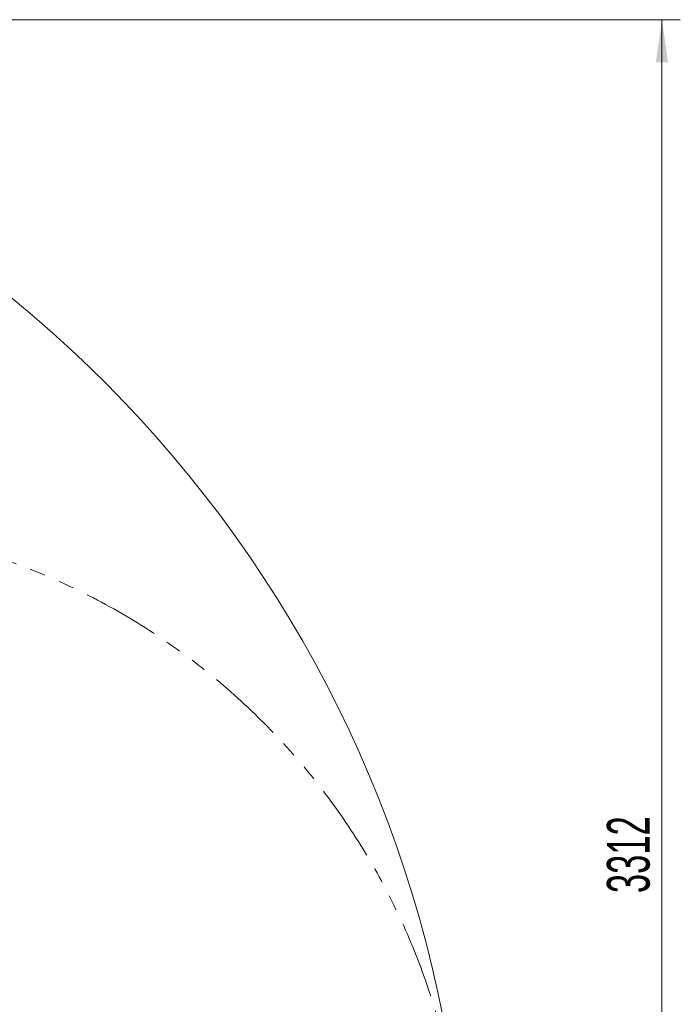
# Model space of a CAD drawing. Header units: millimetres. Extents: x 0 to 14900, y 0 to 10500.
# Tile 25 of 50: x 5371 to 6724, y 5839 to 7856. Entities that reach past the tile are written whole.
import ezdxf

# ---------------------------------------------------------------- set-up
doc = ezdxf.new("R2010")
doc.units = ezdxf.units.MM
doc.header["$LTSCALE"] = 25
doc.linetypes.add('PHANTOM', pattern=[12.7, 6.35, -1.27, 1.27, -1.27, 1.27, -1.27])
doc.styles.add('SLDTEXTSTYLE0', font='TXT', dxfattribs={"width": 0.605})
doc.dimstyles.new('SLDDIMSTYLE0', dxfattribs={"dimtxt": 87.5, "dimasz": 87.5, "dimexe": 0, "dimexo": 0.0625, "dimgap": 21.875, "dimtad": 1, "dimdec": 0, "dimrnd": 1e-09, "dimzin": 12, "dimdsep": 46, "dimtxsty": 'SLDTEXTSTYLE0', "dimsah": 1, "dimcen": 0.09, "dimadec": 0, "dimazin": 3, "dimtfac": 1, "dimtofl": 0, "dimtmove": 0, "dimatfit": 3, "dimfxl": 1, "dimfrac": 2, "dimtolj": 1, "dimtzin": 12, "dimarcsym": 0})

# ---------------------------------------------------------------- blocks, each defined once
blk = doc.blocks.new('_D_5')
at = {"color": 7, "linetype": 'Continuous', "lineweight": 0}
for p, q in [((3803.9, 7856.4), (6724.2, 7856.4)), ((6686.7, 7856.4), (6686.7, 4544.6)), ((3932.7, 4544.6), (6724.2, 4544.6))]:
    blk.add_line(p, q, dxfattribs=at)
at = {"color": 7, "linetype": 'Continuous', "lineweight": 18}
for points in [[(6686.7, 7856.4), (6674.2, 7768.9), (6699.2, 7768.9)], [(6686.7, 4544.6), (6699.2, 4632.1), (6674.2, 4632.1)]]:
    blk.add_solid(points, dxfattribs=at)
at = {"color": 7, "linetype": 'Continuous', "lineweight": 18, "insert": (6573.9, 6066.8), "char_height": 87.5, "attachment_point": 1, "rotation": 90, "style": 'SLDTEXTSTYLE0'}
blk.add_mtext('3312', dxfattribs=at)

msp = doc.modelspace()

# ---------------------------------------------------------------- linework, layer by layer
at = {"color": 7, "linetype": 'Continuous', "lineweight": 18}
msp.add_arc((3753.8725798, 5324.5923172), 2531.789341, 5, 155, dxfattribs=at)
at = {"color": 7, "linetype": 'PHANTOM', "lineweight": 18}
msp.add_arc((4874.5916151, 5422.6425278), 1406.789341, 5, 103.1733009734, dxfattribs=at)

# ---------------------------------------------------------------- dimensions: what is measured, and where the dimension line sits
at = {"color": 7, "linetype": 'Continuous', "lineweight": 18}
dim = msp.add_linear_dim(base=(6686.6938051, 4544.5923172), p1=(3753.8725798, 7856.3816582), p2=(3882.6725798, 4544.5923172), angle=90, dimstyle='SLDDIMSTYLE0', dxfattribs=at)
dim.commit()
dim.dimension.update_dxf_attribs({"geometry": '_D_5', "text_midpoint": (6686.6938051, 6200.4869877), "dimtype": 160})

doc.saveas('drawing.dxf')
